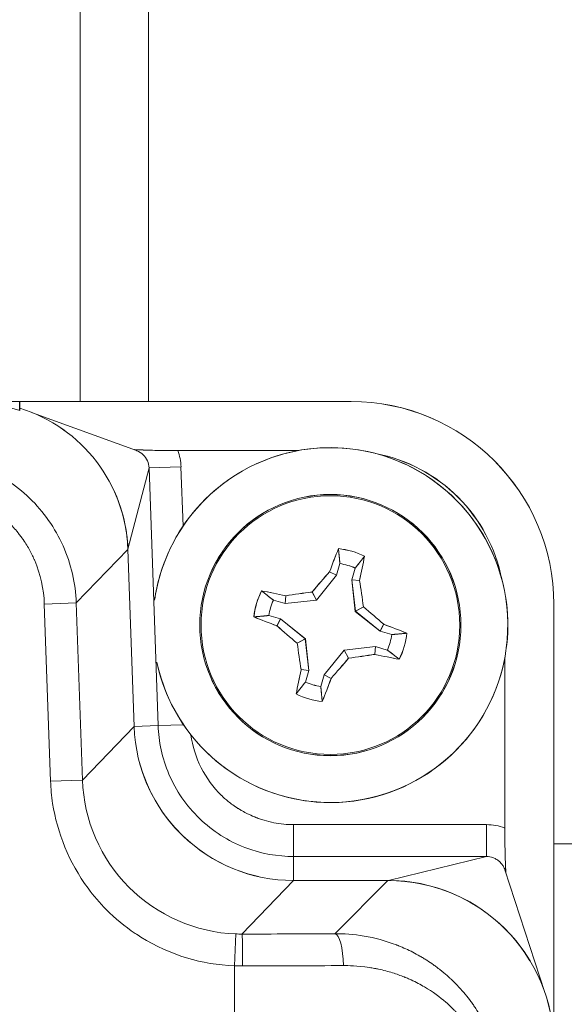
# Model space of a CAD drawing. Header units: inches. Extents: x 1 to 669, y 0 to 417.
# Tile 69 of 256: x 105.877 to 106.548, y 273.387 to 274.601. Entities that reach past the tile are written whole.
import ezdxf

# ---------------------------------------------------------------- set-up
doc = ezdxf.new("R2010")
doc.units = ezdxf.units.IN
doc.header["$LTSCALE"] = 12
doc.header["$MEASUREMENT"] = 0
doc.layers.get('0').update_dxf_attribs({"linetype": 'CONTINUOUS'})
doc.layers.add('X', color=1, linetype='CONTINUOUS')

# ---------------------------------------------------------------- blocks, each defined once
blk = doc.blocks.new('GASTRAIN')
at = {"layer": 'X', "lineweight": 0}
for p, q in [((-17.3182, 294.6676), (-17.3182, 291.9872)), ((-17.5947, 291.9873), (-16.9841, 291.9872)), ((-17.3927, 291.9873), (-17.3927, 291.9763)), ((-17.377, 291.9734), (-17.2486, 291.9267)), ((-17.1978, 291.9267), (-17.0494, 291.9267)), ((-17.2331, 291.9054), (-17.1938, 291.9068)), ((-17.1912, 291.8336), (-17.1938, 291.9068)), ((-17.2592, 291.8052), (-17.2331, 291.9054)), ((-17.222, 291.5877), (-17.2331, 291.9054)), ((-17.3229, 291.7389), (-17.2592, 291.8049)), ((-17.2592, 291.8049), (-17.2592, 291.8052)), ((-17.2516, 291.5866), (-17.2592, 291.8049)), ((-17.0021, 291.773), (-16.9979, 291.7874)), ((-17.0266, 291.7425), (-17.0021, 291.773)), ((-17.0106, 291.7774), (-17.0021, 291.773)), ((-16.9789, 291.7819), (-16.9831, 291.7675)), ((-16.9736, 291.7666), (-16.9831, 291.7675)), ((-16.9831, 291.7675), (-16.9788, 291.7286)), ((-17.032, 291.7524), (-17.0266, 291.7425)), ((-17.3229, 291.7389), (-17.3623, 291.7375)), ((-17.3623, 291.7375), (-17.3546, 291.5192)), ((-17.3229, 291.7389), (-17.3153, 291.5206)), ((-17.0799, 291.7424), (-17.0655, 291.7382)), ((-17.0646, 291.7477), (-17.0655, 291.7382)), ((-17.0655, 291.7382), (-17.0266, 291.7425)), ((-16.7341, 291.7372), (-16.7341, 291.192)), ((-16.9689, 291.734), (-16.9788, 291.7286)), ((-16.9788, 291.7286), (-16.9483, 291.7041)), ((-17.071, 291.7192), (-17.0854, 291.7234)), ((-17.0754, 291.7107), (-17.071, 291.7192)), ((-17.0405, 291.6947), (-17.071, 291.7192)), ((-16.9439, 291.7126), (-16.9483, 291.7041)), ((-16.9483, 291.7041), (-16.9339, 291.6999)), ((-17.0504, 291.6893), (-17.0405, 291.6947)), ((-17.0362, 291.6558), (-17.0405, 291.6947)), ((-16.9927, 291.6808), (-17.0172, 291.6503)), ((-16.9538, 291.6851), (-16.9927, 291.6808)), ((-16.9873, 291.6709), (-16.9927, 291.6808)), ((-16.9547, 291.6756), (-16.9538, 291.6851)), ((-16.9394, 291.6809), (-16.9538, 291.6851)), ((-16.7945, 291.6718), (-16.7945, 291.4614)), ((-17.0457, 291.6567), (-17.0362, 291.6558)), ((-17.0404, 291.6414), (-17.0362, 291.6558)), ((-17.0172, 291.6503), (-17.0214, 291.6359)), ((-17.0087, 291.6459), (-17.0172, 291.6503)), ((-17.3153, 291.5206), (-17.2516, 291.5866)), ((-17.2516, 291.5866), (-17.222, 291.5877)), ((-17.1906, 291.5888), (-17.222, 291.5877)), ((-17.3153, 291.5206), (-17.3546, 291.5192)), ((-16.817, 291.4656), (-17.0549, 291.4656)), ((-17.0549, 291.4263), (-17.0549, 291.4656)), ((-16.817, 291.4656), (-16.817, 291.4263)), ((-16.817, 291.4263), (-17.0549, 291.4263)), ((-17.0549, 291.3967), (-17.0549, 291.4263)), ((-16.817, 291.4263), (-16.9379, 291.3967)), ((-16.7944, 291.4097), (-16.7453, 291.2588)), ((-17.0549, 291.3967), (-17.1186, 291.3307)), ((-16.9387, 291.3967), (-17.0549, 291.3967)), ((-17.0043, 291.3311), (-16.9387, 291.3967)), ((-16.9379, 291.3967), (-16.9387, 291.3967)), ((-17.1262, 291.3308), (-17.1278, 291.2915)), ((-17.1278, 291.2198), (-17.1278, 291.2915))]:
    blk.add_line(p, q, dxfattribs=at)
for radius in [0.161, 0.1595]:
    blk.add_circle((-17.0096, 291.7116), radius, dxfattribs=at)
for centre, radius, start, end in [((-16.9841, 291.7372), 0.25, 0, 90), ((-17.0096, 291.7116), 0.2188, 343.7672, 171.9444), ((-17.0096, 291.7116), 0.0948, 63.6043, 83.9301), ((-17.0096, 291.7116), 0.0767, 66.3656, 81.1688), ((-17.0096, 291.7116), 0.0948, 153.6043, 173.9301), ((-17.0096, 291.7116), 0.0767, 156.3656, 171.1688), ((-17.0096, 291.7116), 0.0948, 333.6043, 353.9301), ((-17.0096, 291.7116), 0.0767, 336.3656, 351.1688), ((-17.0096, 291.7116), 0.2188, 192.0556, 343.7672), ((-17.0096, 291.7116), 0.0767, 246.3656, 261.1688), ((-17.0096, 291.7116), 0.0948, 243.6043, 263.9301)]:
    blk.add_arc(centre, radius, start, end, dxfattribs=at)
for centre, major_axis, ratio, start_param, end_param in [((-17.4481, 291.7982), (-0.1314, -0.136), 0.999338, 2.373979, 3.612145), ((-17.2442, 291.9109), (0.0254, -0.0502), 0.868859, 1.081858, 1.449622), ((-17.4481, 291.7991), (-0.1849, 0.0394), 0.994831, -2.898009, -2.455616), ((-16.8107, 291.4141), (-0.0509, 0.0263), 0.870026, -1.441965, -1.034769), ((-16.9388, 291.1919), (-0.1449, -0.1449), 0.999315, 2.356537, 3.926648), ((-16.9374, 291.1923), (0.0454, -0.1993), 0.99434, 1.890141, 2.918807), ((-17.1122, 291.3398), (-0.396, -0.0004), 0.023026, 1.554504, 1.846777), ((-17.0043, 291.2918), (-0.0003, 0.0394), 0.272742, -1.572821, -0.027212), ((-17.1108, 291.3005), (-0.4305, -0.0004), 0.021183, 1.554507, 1.84678)]:
    blk.add_ellipse(centre, major_axis=major_axis, ratio=ratio, start_param=start_param, end_param=end_param, dxfattribs=at)
at = {"layer": 'X', "lineweight": 0, "extrusion": (0, 0, -1)}
for centre, major_axis, ratio, start_param, end_param in [((-16.9915, 291.7298), (0.1394, 0.1394), 0.998783, -0.593124, 0.593119), ((-17, 291.7088), (0.0504, 0.1731), 0.173648, -1.214584, -1.026881), ((-17.0193, 291.7145), (-0.0504, -0.1731), 0.173648, -2.114712, -1.927008), ((-17.0189, 291.719), (0.1127, 0.1406), 0.173753, -1.47182, -1.285501), ((-16.9979, 291.7129), (0.0197, -0.1791), 0.173754, -1.856091, -1.669773), ((-17.0125, 291.702), (0.1731, -0.0504), 0.173648, -2.114712, -1.927008), ((-17.0109, 291.7234), (0.1791, 0.0197), 0.173648, -1.856088, -1.669768), ((-17.0022, 291.7209), (0.1406, -0.1128), 0.173648, -1.471824, -1.285504), ((-17.0068, 291.7213), (-0.1731, 0.0504), 0.173648, -1.214584, -1.026881), ((-17.0125, 291.702), (0.1731, -0.0504), 0.173648, -1.214584, -1.026881), ((-17.0171, 291.7024), (-0.1406, 0.1128), 0.173648, -1.471824, -1.285504), ((-17.0214, 291.7104), (-0.0197, 0.1791), 0.173752, -1.856091, -1.669773), ((-17.0004, 291.7042), (-0.1127, -0.1406), 0.173752, -1.47182, -1.285501), ((-17.0084, 291.6999), (-0.1791, -0.0197), 0.173648, -1.856088, -1.669768), ((-17.0068, 291.7213), (-0.1731, 0.0504), 0.173648, -2.114712, -1.927008), ((-17, 291.7088), (0.0504, 0.1731), 0.173648, -2.114712, -1.927008), ((-17.0193, 291.7145), (-0.0504, -0.1731), 0.173648, -1.214584, -1.026881), ((-17.0548, 291.5936), (-0.1368, -0.1417), 0.999338, -0.767614, 0.767614), ((-17.055, 291.5934), (0.1415, -0.1367), 0.999707, 1.024927, 2.116666), ((-17.1213, 291.4706), (-0.1645, 0.0076), 0.849311, -1.626139, -1.579966), ((-17.1186, 291.2913), (0, 0.0394), 0.020139, 0.026185, 1.570807), ((-17.1203, 291.5011), (-0.2402, 0.0085), 0.872539, -1.612027, -1.570788)]:
    blk.add_ellipse(centre, major_axis=major_axis, ratio=ratio, start_param=start_param, end_param=end_param, dxfattribs=at)
at = {"layer": 'X', "lineweight": 0}
for points, knots in [([(-17.5117, 291.9212), (-17.4875, 291.9212), (-17.4634, 291.9165), (-17.441, 291.9075), (-17.4185, 291.8984), (-17.3979, 291.885), (-17.3805, 291.8682), (-17.3631, 291.8514), (-17.349, 291.8312), (-17.3392, 291.8092), (-17.3293, 291.7871), (-17.3238, 291.7631), (-17.3229, 291.7389)], [0, 0, 0, 0, 0.25, 0.25, 0.25, 0.5, 0.5, 0.5, 0.75, 0.75, 0.75, 1, 1, 1, 1]), ([(-17.2521, 291.928), (-17.2513, 291.9279), (-17.2506, 291.9279), (-17.2499, 291.9279), (-17.249, 291.9278), (-17.2483, 291.9278), (-17.2476, 291.9278), (-17.2467, 291.9277), (-17.246, 291.9277), (-17.2453, 291.9277), (-17.245, 291.9277), (-17.2443, 291.9276), (-17.2437, 291.9276), (-17.2425, 291.9276), (-17.2413, 291.9275), (-17.2403, 291.9275), (-17.2398, 291.9275), (-17.2393, 291.9274), (-17.2388, 291.9274), (-17.2376, 291.9274), (-17.2363, 291.9273), (-17.235, 291.9273), (-17.2346, 291.9273), (-17.2342, 291.9273), (-17.2338, 291.9273), (-17.2332, 291.9272), (-17.2327, 291.9272), (-17.232, 291.9272), (-17.2281, 291.9271), (-17.2241, 291.927), (-17.2199, 291.9269), (-17.2185, 291.9269), (-17.2172, 291.9269), (-17.2157, 291.9269), (-17.2098, 291.9268), (-17.2039, 291.9267), (-17.1978, 291.9267)], [0.0801565, 0.0801565, 0.0801565, 0.0801565, 0.125, 0.125, 0.125, 0.1792418, 0.1792418, 0.1792418, 0.2460937, 0.2460937, 0.2460937, 0.2765841, 0.2765841, 0.2765841, 0.34375, 0.34375, 0.34375, 0.375, 0.375, 0.375, 0.4484523, 0.4484523, 0.4484523, 0.46875, 0.46875, 0.46875, 0.5, 0.5, 0.5, 0.6875, 0.6875, 0.6875, 0.75, 0.75, 0.75, 1, 1, 1, 1]), ([(-17.2486, 291.9267), (-17.2485, 291.9266), (-17.2483, 291.9265), (-17.2452, 291.9254), (-17.2426, 291.9237), (-17.236, 291.9174), (-17.2333, 291.9115), (-17.2331, 291.9054)], [0.2229593, 0.2229593, 0.2229593, 0.2229593, 0.239964, 0.239964, 0.4933093, 0.4933093, 1, 1, 1, 1]), ([(-17.5117, 291.8819), (-17.5091, 291.8819), (-17.5055, 291.8818), (-17.4988, 291.8813), (-17.4963, 291.8811), (-17.4923, 291.8806), (-17.4903, 291.8803), (-17.488, 291.88), (-17.4866, 291.8797), (-17.4857, 291.8796), (-17.4793, 291.8784), (-17.4742, 291.8772), (-17.4674, 291.8752), (-17.4653, 291.8745), (-17.4623, 291.8735), (-17.4609, 291.873), (-17.4595, 291.8725), (-17.4586, 291.8721), (-17.4582, 291.872), (-17.4538, 291.8703), (-17.4496, 291.8685), (-17.443, 291.8652), (-17.4408, 291.864), (-17.4373, 291.8621), (-17.4356, 291.8611), (-17.4335, 291.8598), (-17.4325, 291.8592), (-17.432, 291.8589), (-17.4317, 291.8587), (-17.4316, 291.8586), (-17.425, 291.8544), (-17.4199, 291.8505), (-17.4122, 291.8441), (-17.4095, 291.8416), (-17.4061, 291.8383), (-17.4035, 291.8357), (-17.3985, 291.83), (-17.3966, 291.8279), (-17.3937, 291.8242), (-17.3926, 291.8228), (-17.3911, 291.8207), (-17.3903, 291.8196), (-17.3894, 291.8183), (-17.389, 291.8177), (-17.3887, 291.8174), (-17.3885, 291.8171), (-17.3852, 291.8123), (-17.3825, 291.8078), (-17.379, 291.8013), (-17.3779, 291.7992), (-17.3764, 291.7961), (-17.3757, 291.7946), (-17.3751, 291.7931), (-17.3746, 291.7921), (-17.3744, 291.7917), (-17.367, 291.7742), (-17.3628, 291.756), (-17.3623, 291.7375)], [0, 0, 0, 0, 0.0625, 0.0625, 0.09375, 0.09375, 0.109375, 0.117188, 0.117188, 0.125, 0.125, 0.1875, 0.1875, 0.21875, 0.21875, 0.234375, 0.242188, 0.242188, 0.25, 0.25, 0.3125, 0.3125, 0.34375, 0.34375, 0.359375, 0.367188, 0.371094, 0.373047, 0.373047, 0.375, 0.375, 0.4375, 0.4375, 0.5, 0.5, 0.5625, 0.5625, 0.59375, 0.59375, 0.609375, 0.609375, 0.617188, 0.621094, 0.623047, 0.623047, 0.625, 0.625, 0.6875, 0.6875, 0.71875, 0.71875, 0.734375, 0.742188, 0.742188, 0.75, 0.75, 1, 1, 1, 1]), ([(-17.0549, 291.4263), (-17.0742, 291.4263), (-17.095, 291.4297), (-17.1152, 291.4375), (-17.1354, 291.4453), (-17.1548, 291.4575), (-17.171, 291.4732), (-17.1872, 291.4888), (-17.2001, 291.5078), (-17.2086, 291.5277), (-17.2172, 291.5476), (-17.2213, 291.5683), (-17.222, 291.5877)], [0, 0, 0, 0, 0.25, 0.25, 0.25, 0.499797, 0.499797, 0.499797, 0.75, 0.75, 0.75, 1, 1, 1, 1]), ([(-17.0549, 291.4656), (-17.0631, 291.4656), (-17.0713, 291.4664), (-17.0833, 291.4688), (-17.0893, 291.4703), (-17.0961, 291.4725), (-17.0995, 291.4737), (-17.1013, 291.4744), (-17.1022, 291.4747), (-17.1026, 291.4749), (-17.1028, 291.475), (-17.1041, 291.4755), (-17.1067, 291.4766), (-17.1122, 291.4792), (-17.1143, 291.4803), (-17.1179, 291.4823), (-17.1191, 291.483), (-17.1211, 291.4842), (-17.1221, 291.4848), (-17.1232, 291.4854), (-17.1239, 291.4859), (-17.1243, 291.4861), (-17.1296, 291.4896), (-17.1336, 291.4926), (-17.1383, 291.4966), (-17.1397, 291.4978), (-17.1414, 291.4993), (-17.1422, 291.5001), (-17.143, 291.5009), (-17.1434, 291.5012), (-17.1436, 291.5014), (-17.1437, 291.5015), (-17.1437, 291.5015), (-17.1642, 291.5213), (-17.1777, 291.548), (-17.1816, 291.5764)], [0, 0, 0, 0, 0.125, 0.125, 0.1875, 0.21875, 0.234375, 0.2421875, 0.2480469, 0.2480469, 0.25, 0.25, 0.3125, 0.3125, 0.34375, 0.34375, 0.359375, 0.359375, 0.3671875, 0.3710938, 0.3710938, 0.375, 0.375, 0.4375, 0.4375, 0.46875, 0.46875, 0.484375, 0.4921875, 0.4960938, 0.4980469, 0.4980469, 0.5, 0.5, 0.9358849, 0.9358849, 0.9358849, 0.9358849]), ([(-17.1278, 291.2915), (-17.1682, 291.2931), (-17.2063, 291.3042), (-17.2432, 291.327), (-17.2455, 291.3284), (-17.2479, 291.33), (-17.2503, 291.3315), (-17.2631, 291.3401), (-17.275, 291.3498), (-17.2859, 291.3608), (-17.2941, 291.369), (-17.3016, 291.3778), (-17.3084, 291.3871), (-17.332, 291.4191), (-17.3464, 291.456), (-17.352, 291.4917), (-17.3534, 291.5009), (-17.3543, 291.51), (-17.3546, 291.5192)], [0, 0, 0, 0, 0.352197, 0.352197, 0.352197, 0.375, 0.375, 0.375, 0.5, 0.5, 0.5, 0.59375, 0.59375, 0.59375, 0.916671, 0.916671, 0.916671, 1, 1, 1, 1]), ([(-17.1262, 291.3308), (-17.1754, 291.3327), (-17.2234, 291.3538), (-17.2927, 291.4233), (-17.3136, 291.4714), (-17.3153, 291.5206)], [0, 0, 0, 0, 0.5, 0.5, 1, 1, 1, 1]), ([(-16.7945, 291.4614), (-16.7945, 291.4585), (-16.7945, 291.4555), (-16.7945, 291.4524), (-16.7945, 291.4497), (-16.7945, 291.4469), (-16.7944, 291.444), (-16.7944, 291.4436), (-16.7944, 291.4431), (-16.7944, 291.4428), (-16.7943, 291.4376), (-16.7942, 291.4331), (-16.7941, 291.4289), (-16.7941, 291.4283), (-16.7941, 291.4277), (-16.7941, 291.4272), (-16.7941, 291.4265), (-16.794, 291.4258), (-16.794, 291.4251), (-16.7939, 291.4216), (-16.7938, 291.4179), (-16.7936, 291.4141), (-16.7936, 291.4138), (-16.7936, 291.4138), (-16.7936, 291.4137), (-16.7936, 291.4134), (-16.7936, 291.4129), (-16.7936, 291.4122), (-16.7936, 291.4121), (-16.7936, 291.4119), (-16.7936, 291.4118), (-16.7935, 291.4113), (-16.7935, 291.4107), (-16.7935, 291.41), (-16.7935, 291.4098), (-16.7935, 291.4096), (-16.7935, 291.4093), (-16.7934, 291.4088), (-16.7934, 291.4086), (-16.7934, 291.408), (-16.7934, 291.4076), (-16.7934, 291.4071), (-16.7933, 291.4065)], [0.0000726, 0.0000726, 0.0000726, 0.0000726, 0.125, 0.125, 0.125, 0.234375, 0.234375, 0.234375, 0.25, 0.25, 0.25, 0.46875, 0.46875, 0.46875, 0.5, 0.5, 0.5, 0.5396016, 0.5396016, 0.5396016, 0.7460937, 0.7460937, 0.7460937, 0.7607422, 0.7607422, 0.7607422, 0.8046875, 0.8046875, 0.8046875, 0.8122254, 0.8122254, 0.8122254, 0.8564895, 0.8564895, 0.8564895, 0.8710937, 0.8710937, 0.8710937, 0.9033184, 0.9033184, 0.9033184, 0.9291222, 0.9291222, 0.9291222, 0.9291222]), ([(-16.7942, 291.4091), (-16.7944, 291.4098), (-16.7946, 291.4106), (-16.795, 291.4114), (-16.7951, 291.4116), (-16.7957, 291.4131), (-16.7964, 291.4144), (-16.7976, 291.4162), (-16.7981, 291.4168), (-16.7987, 291.4177), (-16.799, 291.418), (-16.7995, 291.4185), (-16.7998, 291.4188), (-16.8009, 291.42), (-16.802, 291.4209), (-16.8039, 291.4223), (-16.8046, 291.4228), (-16.8058, 291.4234), (-16.8062, 291.4236), (-16.8094, 291.4252), (-16.8121, 291.4259), (-16.8156, 291.4262), (-16.8163, 291.4263), (-16.817, 291.4263)], [0.1695894, 0.1695894, 0.1695894, 0.1695894, 0.2339953, 0.2339953, 0.25, 0.25, 0.375, 0.375, 0.4375, 0.4375, 0.46875, 0.46875, 0.5, 0.5, 0.625, 0.625, 0.6875, 0.6875, 0.71875, 0.71875, 0.9419708, 0.9419708, 1, 1, 1, 1]), ([(-17.0043, 291.3311), (-16.9816, 291.3313), (-16.9554, 291.3277), (-16.9278, 291.3171), (-16.9273, 291.317), (-16.9264, 291.3166), (-16.9259, 291.3164), (-16.9197, 291.3139), (-16.9138, 291.3113), (-16.9051, 291.3068), (-16.9022, 291.3052), (-16.8978, 291.3027), (-16.8964, 291.3019), (-16.8935, 291.3001), (-16.892, 291.2992), (-16.8879, 291.2965), (-16.8851, 291.2947), (-16.8811, 291.2918), (-16.8798, 291.2909), (-16.8778, 291.2894), (-16.8772, 291.2889), (-16.876, 291.288), (-16.8756, 291.2877), (-16.8749, 291.2872), (-16.8748, 291.2871), (-16.871, 291.2841), (-16.868, 291.2816), (-16.8644, 291.2783), (-16.8633, 291.2773), (-16.8618, 291.276), (-16.8613, 291.2756), (-16.8607, 291.275), (-16.8605, 291.2748), (-16.8602, 291.2745), (-16.8601, 291.2744), (-16.86, 291.2743), (-16.8599, 291.2742), (-16.8598, 291.2742), (-16.8598, 291.2741), (-16.8598, 291.2741), (-16.8598, 291.2741), (-16.8536, 291.2683), (-16.8482, 291.2623), (-16.8409, 291.2535), (-16.8386, 291.2505), (-16.8354, 291.2462), (-16.8344, 291.2447), (-16.8328, 291.2425), (-16.8324, 291.2418), (-16.8314, 291.2404), (-16.8309, 291.2397), (-16.8263, 291.2327), (-16.8226, 291.2263), (-16.8178, 291.2169), (-16.8163, 291.2138), (-16.8142, 291.2091), (-16.8135, 291.2076), (-16.8122, 291.2045), (-16.8116, 291.203), (-16.8085, 291.195), (-16.8064, 291.1886), (-16.8038, 291.1793), (-16.803, 291.1762), (-16.8016, 291.17), (-16.8009, 291.1669), (-16.7983, 291.1523), (-16.7973, 291.1405), (-16.7973, 291.1288)], [0, 0, 0, 0, 0.242187, 0.242187, 0.246094, 0.246094, 0.25, 0.25, 0.3125, 0.3125, 0.34375, 0.34375, 0.359375, 0.359375, 0.375, 0.375, 0.40625, 0.40625, 0.421875, 0.421875, 0.429687, 0.429687, 0.435547, 0.435547, 0.4375, 0.4375, 0.46875, 0.46875, 0.484375, 0.484375, 0.492187, 0.492187, 0.49559, 0.49559, 0.498047, 0.498047, 0.499023, 0.499023, 0.499512, 0.499512, 0.5, 0.5, 0.5625, 0.5625, 0.59375, 0.59375, 0.609375, 0.609375, 0.617187, 0.617187, 0.625, 0.625, 0.6875, 0.6875, 0.71875, 0.71875, 0.734375, 0.734375, 0.75, 0.75, 0.8125, 0.8125, 0.84375, 0.84375, 0.875, 0.875, 1, 1, 1, 1]), ([(-16.9935, 291.2918), (-16.9877, 291.2918), (-16.9768, 291.2918), (-16.9614, 291.2894), (-16.9594, 291.2892), (-16.9574, 291.2888), (-16.9554, 291.2884), (-16.9549, 291.2883), (-16.9544, 291.2882), (-16.954, 291.2882), (-16.9536, 291.2881), (-16.9532, 291.288), (-16.9528, 291.2879), (-16.952, 291.2878), (-16.9512, 291.2876), (-16.9504, 291.2874), (-16.9472, 291.2868), (-16.9442, 291.2861), (-16.9413, 291.2853), (-16.9356, 291.2838), (-16.9303, 291.2821), (-16.9256, 291.2804), (-16.9232, 291.2796), (-16.9209, 291.2787), (-16.9188, 291.2779), (-16.9185, 291.2778), (-16.9182, 291.2777), (-16.918, 291.2775), (-16.9177, 291.2774), (-16.9172, 291.2772), (-16.9169, 291.2771), (-16.9161, 291.2768), (-16.9153, 291.2764), (-16.9145, 291.2761), (-16.913, 291.2755), (-16.9115, 291.2748), (-16.91, 291.2741), (-16.9041, 291.2714), (-16.8986, 291.2685), (-16.8935, 291.2655), (-16.8832, 291.2595), (-16.8745, 291.253), (-16.8671, 291.2466), (-16.8634, 291.2434), (-16.86, 291.2401), (-16.8568, 291.237), (-16.8565, 291.2366), (-16.8561, 291.2362), (-16.8557, 291.2358), (-16.8555, 291.2356), (-16.8552, 291.2353), (-16.855, 291.235), (-16.8547, 291.2347), (-16.8544, 291.2344), (-16.8542, 291.2341), (-16.8531, 291.233), (-16.8521, 291.2319), (-16.8511, 291.2308), (-16.8491, 291.2285), (-16.8472, 291.2263), (-16.8455, 291.2241), (-16.8437, 291.2219), (-16.8421, 291.2197), (-16.8406, 291.2176), (-16.8398, 291.2165), (-16.839, 291.2154), (-16.8383, 291.2144), (-16.8381, 291.2141), (-16.838, 291.2139), (-16.8378, 291.2136), (-16.8376, 291.2134), (-16.8375, 291.2131), (-16.8372, 291.2127), (-16.8366, 291.2119), (-16.8361, 291.2111), (-16.8356, 291.2103), (-16.8316, 291.204), (-16.8287, 291.1985), (-16.8265, 291.1941), (-16.8255, 291.1919), (-16.8246, 291.19), (-16.8239, 291.1883), (-16.8238, 291.1881), (-16.8237, 291.1879), (-16.8236, 291.1877), (-16.8235, 291.1875), (-16.8233, 291.1871), (-16.8232, 291.1867), (-16.8229, 291.1861), (-16.8226, 291.1854), (-16.8223, 291.1847), (-16.8218, 291.1833), (-16.8212, 291.1819), (-16.8207, 291.1804), (-16.8196, 291.1776), (-16.8187, 291.1748), (-16.8177, 291.1716), (-16.8167, 291.1684), (-16.8159, 291.1654), (-16.8153, 291.1627), (-16.8149, 291.1614), (-16.8146, 291.1601), (-16.8144, 291.1588), (-16.8141, 291.1576), (-16.8138, 291.1561), (-16.8136, 291.1547), (-16.8131, 291.1519), (-16.8127, 291.1491), (-16.8123, 291.1462), (-16.8117, 291.1405), (-16.8113, 291.1347), (-16.8113, 291.1288)], [0, 0, 0, 0, 0.125, 0.125, 0.125, 0.140625, 0.140625, 0.140625, 0.144531, 0.144531, 0.144531, 0.148437, 0.148437, 0.148437, 0.15625, 0.15625, 0.15625, 0.1875, 0.1875, 0.1875, 0.25, 0.25, 0.25, 0.28125, 0.28125, 0.28125, 0.285156, 0.285156, 0.285156, 0.289062, 0.289062, 0.289062, 0.296875, 0.296875, 0.296875, 0.3125, 0.3125, 0.3125, 0.375, 0.375, 0.375, 0.5, 0.5, 0.5, 0.5625, 0.5625, 0.5625, 0.570312, 0.570312, 0.570312, 0.574219, 0.574219, 0.574219, 0.578125, 0.578125, 0.578125, 0.59375, 0.59375, 0.59375, 0.625, 0.625, 0.625, 0.65625, 0.65625, 0.65625, 0.671875, 0.671875, 0.671875, 0.675781, 0.675781, 0.675781, 0.679687, 0.679687, 0.679687, 0.6875, 0.6875, 0.6875, 0.75, 0.75, 0.75, 0.78125, 0.78125, 0.78125, 0.785156, 0.785156, 0.785156, 0.789062, 0.789062, 0.789062, 0.796875, 0.796875, 0.796875, 0.8125, 0.8125, 0.8125, 0.84375, 0.84375, 0.84375, 0.875, 0.875, 0.875, 0.890625, 0.890625, 0.890625, 0.90625, 0.90625, 0.90625, 0.9375, 0.9375, 0.9375, 1, 1, 1, 1])]:
    blk.add_open_spline(points, degree=3, knots=knots, dxfattribs=at)
for points, weights in [([(-16.9979, 291.7874), (-16.9986, 291.7958), (-16.9996, 291.8059)], [1.02697711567, 1.0312140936, 1.02532334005]), ([(-16.9675, 291.7966), (-16.9738, 291.7885), (-16.9789, 291.7819)], [1.02532334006, 1.0312140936, 1.02697711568]), ([(-17.0946, 291.7538), (-17.0865, 291.7475), (-17.0799, 291.7424)], [1.02532334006, 1.03121409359, 1.02697711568]), ([(-17.0854, 291.7234), (-17.0938, 291.7227), (-17.1039, 291.7217)], [1.02697711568, 1.0312140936, 1.02532334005]), ([(-16.9339, 291.6999), (-16.9255, 291.7006), (-16.9154, 291.7016)], [1.02697711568, 1.0312140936, 1.02532334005]), ([(-16.9247, 291.6695), (-16.9328, 291.6758), (-16.9394, 291.6809)], [1.02532334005, 1.03121409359, 1.02697711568]), ([(-17.0518, 291.6267), (-17.0455, 291.6348), (-17.0404, 291.6414)], [1.02532334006, 1.03121409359, 1.02697711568]), ([(-17.0214, 291.6359), (-17.0206, 291.6275), (-17.0197, 291.6174)], [1.02697711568, 1.0312140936, 1.02532334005])]:
    blk.add_rational_spline(points, weights, degree=2, dxfattribs=at)

msp = doc.modelspace()

# ---------------------------------------------------------------- linework, layer by layer
at = {"layer": 'X', "lineweight": 0}
for p, q in [((106.03573, 274.13028), (106.03573, 275.51061)), ((105.67472, 274.13032), (105.87672, 274.13032)), ((105.87672, 274.13032), (105.87672, 274.11932)), ((105.87672, 274.13028), (106.28531, 274.13028)), ((105.89232, 274.11647), (106.02072, 274.06974)), ((106.07154, 274.06979), (106.21992, 274.06979)), ((106.01018, 273.94797), (106.01017, 273.94828)), ((106.01781, 273.72965), (106.01018, 273.94797)), ((106.26729, 273.91603), (106.2715, 273.93048)), ((106.24281, 273.88551), (106.26729, 273.91603)), ((106.25879, 273.92046), (106.26729, 273.91603)), ((106.29047, 273.92495), (106.28626, 273.91051)), ((106.29581, 273.90968), (106.28626, 273.91051)), ((106.28626, 273.91051), (106.29054, 273.87161)), ((106.23733, 273.89548), (106.24281, 273.88551)), ((106.18947, 273.88544), (106.20391, 273.88123)), ((106.20474, 273.89078), (106.20391, 273.88123)), ((106.20391, 273.88123), (106.24281, 273.88551)), ((106.53531, 273.88028), (106.53531, 273.33508)), ((106.30051, 273.87709), (106.29054, 273.87161)), ((106.29054, 273.87161), (106.32106, 273.84712)), ((106.19838, 273.86226), (106.18394, 273.86647)), ((106.19396, 273.85376), (106.19838, 273.86226)), ((106.22891, 273.83778), (106.19838, 273.86226)), ((106.32549, 273.85563), (106.32106, 273.84712)), ((106.32106, 273.84712), (106.3355, 273.84292)), ((106.21894, 273.8323), (106.22891, 273.83778)), ((106.23318, 273.79888), (106.22891, 273.83778)), ((106.27664, 273.82388), (106.25215, 273.79335)), ((106.31554, 273.82815), (106.27664, 273.82388)), ((106.28212, 273.81391), (106.27664, 273.82388)), ((106.31471, 273.81861), (106.31554, 273.82815)), ((106.32998, 273.82395), (106.31554, 273.82815)), ((106.47482, 273.81489), (106.47482, 273.60445)), ((106.22363, 273.79971), (106.23318, 273.79888)), ((106.22898, 273.78444), (106.23318, 273.79888)), ((106.25215, 273.79335), (106.24795, 273.77891)), ((106.26066, 273.78893), (106.25215, 273.79335)), ((106.74323, 273.58506), (106.53531, 273.58506)), ((106.475, 273.55276), (106.52412, 273.40186)), ((106.33066, 273.53973), (106.21447, 273.53973)), ((106.33148, 273.53973), (106.33066, 273.53973))]:
    msp.add_line(p, q, dxfattribs=at)
msp.add_circle((106.25972, 273.85469), 0.161, dxfattribs=at)
for centre, radius, start, end in [((105.8194, 273.93925), 0.18898, 72.34416, 90.00086), ((106.28531, 273.88028), 0.25, 0, 90), ((106.25972, 273.85469), 0.21875, 192.05558, 163.76718), ((106.25972, 273.85469), 0.0948, 63.60432, 83.93005), ((106.25972, 273.85469), 0.07669, 66.3656, 81.16876), ((106.25972, 273.85469), 0.21875, 163.76718, 171.94442), ((106.25972, 273.85469), 0.0948, 153.60432, 173.93005), ((106.25972, 273.85469), 0.07669, 156.3656, 171.16876), ((106.25972, 273.85469), 0.07669, 336.3656, 351.16876), ((106.25972, 273.85469), 0.0948, 333.60432, 353.93005), ((106.25972, 273.85469), 0.07669, 246.3656, 261.16876), ((106.25972, 273.85469), 0.0948, 243.60432, 263.93005)]:
    msp.add_arc(centre, radius, start, end, dxfattribs=at)
for centre, major_axis, ratio, start_param, end_param in [((105.82126, 273.94124), (-0.13136, -0.13603), 0.9993381, 2.3739786, 3.6121447), ((105.82125, 273.94214), (-0.18493, 0.03939), 0.9948313, -2.8980094, -2.4556155), ((106.33052, 273.33494), (-0.14486, -0.14486), 0.999315, 2.3565371, 3.9266482), ((106.33198, 273.33536), (0.04541, -0.19933), 0.9943396, 1.8901414, 2.9188066)]:
    msp.add_ellipse(centre, major_axis=major_axis, ratio=ratio, start_param=start_param, end_param=end_param, dxfattribs=at)
at = {"layer": 'X', "lineweight": 0, "extrusion": (2.92769e-16, -1.72563e-31, -1)}
msp.add_ellipse((106.27785, 273.87282), major_axis=(0.13936, 0.13936), ratio=0.9987828, start_param=-0.593124, end_param=0.5931194, dxfattribs=at)
at = {"layer": 'X', "lineweight": 0, "extrusion": (1.68564e-16, 2.60505e-17, -1)}
for centre, major_axis in [((106.26939, 273.85188), (0.05041, 0.17313)), ((106.25006, 273.85751), (-0.05041, -0.17313))]:
    msp.add_ellipse(centre, major_axis=major_axis, ratio=0.1736482, start_param=-1.2145844, end_param=-1.0268805, dxfattribs=at)
at = {"layer": 'X', "lineweight": 0, "extrusion": (5.48734e-16, -8.20731e-18, -1)}
for centre, major_axis in [((106.25006, 273.85751), (-0.05041, -0.17313)), ((106.26939, 273.85188), (0.05041, 0.17313))]:
    msp.add_ellipse(centre, major_axis=major_axis, ratio=0.1736482, start_param=-2.1147121, end_param=-1.9270083, dxfattribs=at)
at = {"layer": 'X', "lineweight": 0, "extrusion": (2.05283e-16, 8.0947e-17, -1)}
msp.add_ellipse((106.2505, 273.8621), major_axis=(0.11275, 0.14058), ratio=0.1737535, start_param=-1.47182, end_param=-1.2855012, dxfattribs=at)
at = {"layer": 'X', "lineweight": 0, "extrusion": (6.60301e-17, -2.99211e-17, -1)}
msp.add_ellipse((106.27148, 273.85599), major_axis=(0.01967, -0.17913), ratio=0.173754, start_param=-1.8560915, end_param=-1.6697726, dxfattribs=at)
at = {"layer": 'X', "lineweight": 0, "extrusion": (2.46488e-16, -1.45119e-16, -1)}
for centre, major_axis in [((106.25691, 273.84503), (0.17313, -0.05041)), ((106.26254, 273.86436), (-0.17313, 0.05041))]:
    msp.add_ellipse(centre, major_axis=major_axis, ratio=0.1736482, start_param=-2.1147121, end_param=-1.9270083, dxfattribs=at)
at = {"layer": 'X', "lineweight": 0, "extrusion": (3.45414e-16, -3.78835e-16, -1)}
for centre, major_axis in [((106.25843, 273.86647), (0.17913, 0.01967)), ((106.26102, 273.84292), (-0.17913, -0.01967))]:
    msp.add_ellipse(centre, major_axis=major_axis, ratio=0.1736482, start_param=-1.8560885, end_param=-1.6697683, dxfattribs=at)
at = {"layer": 'X', "lineweight": 0, "extrusion": (9.70857e-17, -2.46401e-16, -1)}
for centre, major_axis in [((106.26714, 273.86394), (0.14057, -0.11275)), ((106.25231, 273.84545), (-0.14057, 0.11275))]:
    msp.add_ellipse(centre, major_axis=major_axis, ratio=0.1736482, start_param=-1.4718244, end_param=-1.2855042, dxfattribs=at)
at = {"layer": 'X', "lineweight": 0, "extrusion": (3.74955e-16, 1.92689e-16, -1)}
for centre, major_axis in [((106.26254, 273.86436), (-0.17313, 0.05041)), ((106.25691, 273.84503), (0.17313, -0.05041))]:
    msp.add_ellipse(centre, major_axis=major_axis, ratio=0.1736482, start_param=-1.2145844, end_param=-1.0268805, dxfattribs=at)
at = {"layer": 'X', "lineweight": 0, "extrusion": (6.60309e-17, -2.9921e-17, -1)}
msp.add_ellipse((106.24796, 273.8534), major_axis=(-0.01967, 0.17913), ratio=0.1737519, start_param=-1.8560914, end_param=-1.6697726, dxfattribs=at)
at = {"layer": 'X', "lineweight": 0, "extrusion": (2.05283e-16, 8.09466e-17, -1)}
msp.add_ellipse((106.26895, 273.84729), major_axis=(-0.11275, -0.14058), ratio=0.1737524, start_param=-1.4718201, end_param=-1.2855012, dxfattribs=at)
at = {"layer": 'X', "lineweight": 0, "extrusion": (2.92769e-16, -6.65601e-31, -1)}
msp.add_ellipse((106.2146, 273.73665), major_axis=(-0.13683, -0.1417), ratio=0.9993381, start_param=-0.767614, end_param=0.767614, dxfattribs=at)
at = {"layer": 'X', "lineweight": 0, "extrusion": (2.92769e-16, 2.71171e-31, -1)}
msp.add_ellipse((106.2144, 273.73644), major_axis=(0.14152, -0.13666), ratio=0.999707, start_param=1.0249269, end_param=2.1166657, dxfattribs=at)
at = {"layer": 'X', "lineweight": 0}
for points, knots in [([(106.01724, 274.071), (106.01804, 274.07096), (106.01879, 274.07093), (106.01948, 274.0709), (106.02033, 274.07086), (106.02109, 274.07083), (106.02179, 274.0708), (106.02266, 274.07076), (106.02341, 274.07073), (106.02404, 274.07071), (106.02433, 274.0707), (106.02509, 274.07066), (106.02565, 274.07064), (106.02689, 274.0706), (106.02804, 274.07056), (106.02912, 274.07052), (106.02962, 274.0705), (106.03004, 274.07049), (106.03056, 274.07047), (106.03179, 274.07043), (106.03307, 274.07039), (106.03441, 274.07034), (106.03478, 274.07033), (106.03516, 274.07032), (106.03554, 274.07031), (106.03613, 274.07029), (106.03669, 274.07027), (106.03735, 274.07025), (106.04127, 274.07014), (106.04531, 274.07005), (106.04946, 274.06998), (106.05085, 274.06996), (106.05219, 274.06993), (106.05366, 274.06991), (106.05956, 274.06983), (106.06552, 274.06979), (106.07154, 274.06979)], [0.08027267, 0.08027267, 0.08027267, 0.08027267, 0.125, 0.125, 0.125, 0.17924179, 0.17924179, 0.17924179, 0.24609375, 0.24609375, 0.24609375, 0.27658412, 0.27658412, 0.27658412, 0.34375, 0.34375, 0.34375, 0.375, 0.375, 0.375, 0.44842266, 0.44842266, 0.44842266, 0.46875, 0.46875, 0.46875, 0.5, 0.5, 0.5, 0.6875, 0.6875, 0.6875, 0.75, 0.75, 0.75, 1, 1, 1, 1]), ([(106.47482, 273.60445), (106.47482, 273.60157), (106.47483, 273.59858), (106.47485, 273.59547), (106.47487, 273.59275), (106.4749, 273.58994), (106.47494, 273.58706), (106.47494, 273.58665), (106.47495, 273.58619), (106.47495, 273.58582), (106.47502, 273.58067), (106.47512, 273.57611), (106.47523, 273.57197), (106.47525, 273.57137), (106.47527, 273.57075), (106.47528, 273.57022), (106.4753, 273.56954), (106.47532, 273.56886), (106.47534, 273.56817), (106.47545, 273.5646), (106.47557, 273.56092), (106.47573, 273.55713), (106.47574, 273.55686), (106.47574, 273.55683), (106.47574, 273.55674), (106.47576, 273.55644), (106.47579, 273.55596), (106.47583, 273.55527), (106.47584, 273.55515), (106.47585, 273.55498), (106.47586, 273.55489), (106.47589, 273.55436), (106.47592, 273.5538), (106.47595, 273.55312), (106.47596, 273.55289), (106.47597, 273.55265), (106.47598, 273.55241), (106.476, 273.55186), (106.476, 273.55165), (106.47602, 273.55111), (106.47603, 273.55066), (106.47605, 273.55011), (106.47607, 273.54949)], [0.00007304, 0.00007304, 0.00007304, 0.00007304, 0.125, 0.125, 0.125, 0.234375, 0.234375, 0.234375, 0.25, 0.25, 0.25, 0.46875, 0.46875, 0.46875, 0.5, 0.5, 0.5, 0.53959954, 0.53959954, 0.53959954, 0.74609375, 0.74609375, 0.74609375, 0.76074219, 0.76074219, 0.76074219, 0.8046875, 0.8046875, 0.8046875, 0.81222539, 0.81222539, 0.81222539, 0.85648946, 0.85648946, 0.85648946, 0.87109375, 0.87109375, 0.87109375, 0.90331836, 0.90331836, 0.90331836, 0.93021038, 0.93021038, 0.93021038, 0.93021038])]:
    msp.add_open_spline(points, degree=3, knots=knots, dxfattribs=at)
msp.add_open_spline([(106.02072, 274.06974), (106.02073, 274.06973), (106.02074, 274.06973), (106.02075, 274.06972)], degree=3, dxfattribs=at)
for points, weights in [([(106.2715, 273.93048), (106.27073, 273.93882), (106.26975, 273.94896)], [1.02697711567, 1.0312140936, 1.02532334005]), ([(106.30187, 273.93961), (106.2956, 273.93158), (106.29047, 273.92495)], [1.02532334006, 1.0312140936, 1.02697711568]), ([(106.17481, 273.89684), (106.18284, 273.89057), (106.18947, 273.88544)], [1.02532334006, 1.03121409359, 1.02697711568]), ([(106.18394, 273.86647), (106.17559, 273.8657), (106.16546, 273.86472)], [1.02697711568, 1.0312140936, 1.02532334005]), ([(106.3355, 273.84292), (106.34385, 273.84369), (106.35399, 273.84467)], [1.02697711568, 1.0312140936, 1.02532334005]), ([(106.34464, 273.81255), (106.33661, 273.81882), (106.32998, 273.82395)], [1.02532334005, 1.03121409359, 1.02697711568]), ([(106.21758, 273.76978), (106.22385, 273.77781), (106.22898, 273.78444)], [1.02532334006, 1.03121409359, 1.02697711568]), ([(106.24795, 273.77891), (106.24872, 273.77056), (106.2497, 273.76043)], [1.02697711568, 1.0312140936, 1.02532334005])]:
    msp.add_rational_spline(points, weights, degree=2, dxfattribs=at)

# ---------------------------------------------------------------- block references
msp.add_blockref('GASTRAIN', (123.26937, -17.85695))

doc.saveas('drawing.dxf')
